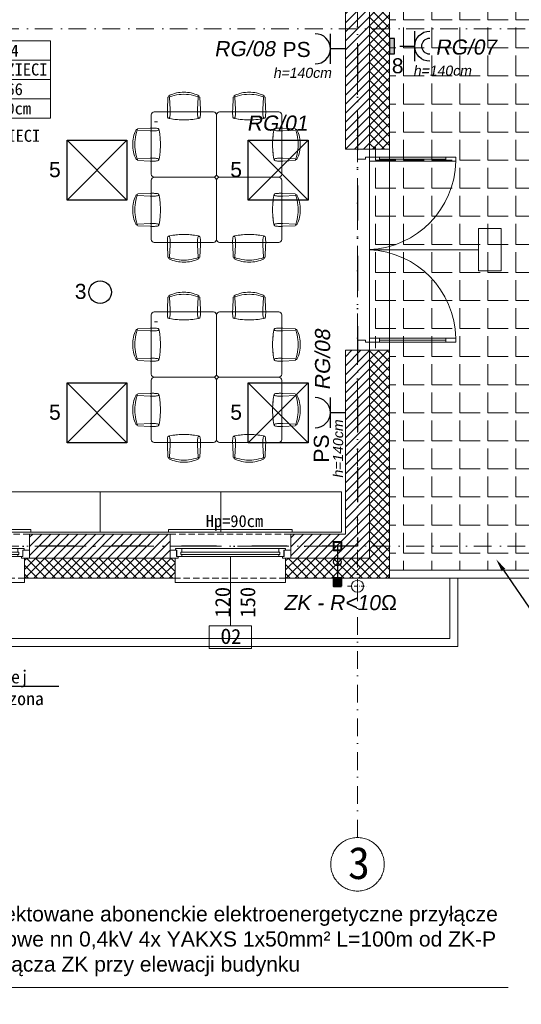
# Model space of a CAD drawing. Header units: millimetres. Extents: x 10621 to 19021, y -6486 to -3516.
# Tile 19 of 26: x 12905 to 13405, y -5419 to -4439. Entities that reach past the tile are written whole.
import ezdxf
from ezdxf import colors
from ezdxf.entities.mleader import LeaderData, LeaderLine
from ezdxf.enums import TextEntityAlignment as Align
from ezdxf.math import Vec2, Vec3

# ---------------------------------------------------------------- set-up
doc = ezdxf.new("R2010")
doc.units = ezdxf.units.MM
for name, pattern in [('3', [1, 0.5, -0.5]), ('DASHDOT', [1, 0.5, -0.25, 0, -0.25]), ('HIDDEN2', [4.7625, 3.175, -1.5875]), ('Kreski i kropki', [335.138881, 176.388884, -88.194442, 0, -70.555556])]:
    doc.linetypes.add(name, pattern=pattern)
for name, color, linetype, lineweight in [('___ROK_01', 1, 'Continuous', 30), ('___ROK_03', 7, 'Continuous', 20), ('___ROK_04', 94, 'Continuous', 30), ('___ROK_05', 1, 'Continuous', 30), ('___ROK_Oświetlenie awaryjne', 6, 'Continuous', 30), ('__IE_PZT_03', 7, 'Continuous', 25), ('_k_krawężnik', 8, 'Continuous', 15), ('_k_kreskowanie', 8, 'Continuous', 15), ('_k_ocieplenie', 8, 'Continuous', 15), ('_k_opis', 8, 'Continuous', 15), ('_k_osie', 8, 'Kreski i kropki', 15), ('_k_rynny', 8, 'Continuous', 15), ('_k_stolarka', 8, 'Continuous', 15), ('_k_tabela', 8, 'Continuous', 15), ('_k_wyposażenia', 8, 'Continuous', 15), ('_k_zarys', 8, 'HIDDEN2', 15), ('_k_śc_dz_nadziemie', 8, 'Continuous', 15), ('_k_ściany', 8, 'Continuous', 15)]:
    doc.layers.add(name, color=color, linetype=linetype, lineweight=lineweight)
doc.styles.add('GENERATED_STYLE_1', font='msgothic.ttc')
doc.styles.add('GENERATED_STYLE_2', font='msgothic.ttc')
doc.styles.get("Standard").update_dxf_attribs({"font": 'arial.ttf'})

# ---------------------------------------------------------------- blocks, each defined once
blk = doc.blocks.new('3987417c-e224-4861-8c51-863ca10e2d8a$0$A$C508D4857')
at = {"layer": '_k_wyposażenia'}
for p, q in [((-68, 62), (-68, 3)), ((-6, 65), (-65, 65)), ((-3, 3), (-3, 62)), ((-3, 62), (-3, 3)), ((59, 65), (0, 65)), ((62, 3), (62, 62)), ((58.83, 55.16), (55.83, 55.16)), ((-68, -3), (-68, -62)), ((-65, 0), (-6, 0)), ((-6, 0), (-65, 0)), ((-3, -62), (-3, -3)), ((-3, -3), (-3, -62)), ((0, 0), (59, 0)), ((59, 0), (0, 0)), ((62, -62), (62, -3)), ((-65, -65), (-6, -65)), ((0, -65), (59, -65))]:
    blk.add_line(p, q, dxfattribs=at)
for points in [[(-51.94, 66.07), (-51.91, 67.37), (-51.42, 79.56)], [(-51.42, 79.56), (-50.01, 80.04), (-47.42, 80.79), (-45.19, 81.37), (-42.75, 81.88), (-40.2, 82.24), (-38.28, 82.46), (-35.5, 82.61)], [(-50.56, 79.85), (-50.54, 80.18), (-50.4, 81.06), (-49.34, 81.65), (-48.15, 82.18), (-46.58, 82.81), (-44.82, 83.36), (-42.9, 83.84), (-41, 84.17), (-39.14, 84.41), (-37.3, 84.53), (-35.5, 84.56)], [(-49.18, 66.07), (-49.21, 67.37), (-49.7, 79.56)], [(-20.44, 79.85), (-20.46, 80.18), (-20.6, 81.06), (-21.66, 81.65), (-22.85, 82.18), (-24.42, 82.81), (-26.18, 83.36), (-28.1, 83.84), (-30.01, 84.17), (-31.87, 84.41), (-33.7, 84.53), (-35.5, 84.56)], [(-19.58, 79.56), (-20.99, 80.04), (-23.58, 80.79), (-25.81, 81.37), (-28.26, 81.88), (-30.8, 82.24), (-32.72, 82.46), (-35.5, 82.61)], [(-21.82, 66.07), (-21.79, 67.37), (-21.3, 79.56)], [(-19.06, 66.07), (-19.1, 67.37), (-19.58, 79.56)], [(13.06, 66.07), (13.09, 67.37), (13.58, 79.56)], [(13.58, 79.56), (14.99, 80.04), (17.58, 80.79), (19.81, 81.37), (22.25, 81.88), (24.8, 82.24), (26.72, 82.46), (29.5, 82.61)], [(14.44, 79.85), (14.46, 80.18), (14.6, 81.06), (15.66, 81.65), (16.85, 82.18), (18.42, 82.81), (20.18, 83.36), (22.1, 83.84), (24, 84.17), (25.86, 84.41), (27.7, 84.53), (29.5, 84.56)], [(15.82, 66.07), (15.79, 67.37), (15.3, 79.56)], [(44.56, 79.85), (44.54, 80.18), (44.4, 81.06), (43.34, 81.65), (42.15, 82.18), (40.58, 82.81), (38.82, 83.36), (36.9, 83.84), (34.99, 84.17), (33.13, 84.41), (31.3, 84.53), (29.5, 84.56)], [(45.42, 79.56), (44.01, 80.04), (41.42, 80.79), (39.19, 81.37), (36.74, 81.88), (34.2, 82.24), (32.28, 82.46), (29.5, 82.61)], [(43.18, 66.07), (43.21, 67.37), (43.7, 79.56)], [(45.94, 66.07), (45.9, 67.37), (45.42, 79.56)], [(-24.68, 57.79), (-24.92, 57.75), (-26.41, 57.56), (-27.66, 57.45), (-29.01, 57.33), (-30.71, 57.19), (-33.01, 57.07), (-35.5, 57.07), (-38.01, 57.07), (-40.29, 57.18), (-41.99, 57.33), (-43.33, 57.46), (-44.59, 57.56), (-46.08, 57.75), (-47.94, 58.05), (-49.93, 58.39), (-50.83, 58.65), (-51.19, 58.88), (-51.33, 59), (-51.46, 59.27), (-51.64, 59.92), (-51.81, 60.86), (-51.9, 61.88), (-51.93, 62.82), (-51.96, 63.54), (-51.96, 64.13), (-51.96, 64.72), (-51.96, 65.35), (-51.94, 66.07)], [(-50.56, 58.58), (-50.29, 58.65), (-49.93, 58.88), (-49.79, 59), (-49.66, 59.27), (-49.48, 59.92), (-49.31, 60.86), (-49.22, 61.88), (-49.19, 62.82), (-49.16, 63.54), (-49.16, 64.13), (-49.16, 64.72), (-49.16, 65.35), (-49.18, 66.07)], [(-47.94, 58.05), (-46.09, 57.75), (-44.59, 57.56), (-43.34, 57.45), (-41.99, 57.33), (-40.29, 57.19), (-38, 57.07), (-35.5, 57.07), (-33, 57.07), (-30.71, 57.18), (-29.01, 57.33), (-27.67, 57.46), (-26.41, 57.56), (-24.92, 57.75), (-23.07, 58.05), (-21.07, 58.39), (-20.18, 58.65), (-19.81, 58.88), (-19.67, 59), (-19.54, 59.27), (-19.36, 59.92), (-19.19, 60.86), (-19.1, 61.88), (-19.07, 62.82), (-19.05, 63.54), (-19.05, 64.13), (-19.05, 64.72), (-19.05, 65.35), (-19.06, 66.07)], [(-20.44, 58.58), (-20.71, 58.65), (-21.07, 58.88), (-21.21, 59), (-21.34, 59.27), (-21.52, 59.92), (-21.69, 60.86), (-21.78, 61.88), (-21.82, 62.82), (-21.84, 63.54), (-21.84, 64.13), (-21.84, 64.72), (-21.84, 65.35), (-21.82, 66.07)], [(40.32, 57.79), (40.08, 57.75), (38.59, 57.56), (37.34, 57.45), (35.99, 57.33), (34.29, 57.19), (31.99, 57.07), (29.5, 57.07), (26.99, 57.07), (24.71, 57.18), (23.01, 57.33), (21.67, 57.46), (20.41, 57.56), (18.92, 57.75), (17.06, 58.05), (15.07, 58.39), (14.17, 58.65), (13.81, 58.88), (13.67, 59), (13.54, 59.27), (13.36, 59.92), (13.19, 60.86), (13.1, 61.88), (13.07, 62.82), (13.04, 63.54), (13.04, 64.13), (13.04, 64.72), (13.04, 65.35), (13.06, 66.07)], [(14.44, 58.58), (14.71, 58.65), (15.07, 58.88), (15.21, 59), (15.34, 59.27), (15.52, 59.92), (15.69, 60.86), (15.78, 61.88), (15.81, 62.82), (15.84, 63.54), (15.84, 64.13), (15.84, 64.72), (15.84, 65.35), (15.82, 66.07)], [(17.06, 58.05), (18.91, 57.75), (20.41, 57.56), (21.66, 57.45), (23.01, 57.33), (24.71, 57.19), (27, 57.07), (29.5, 57.07), (32, 57.07), (34.29, 57.18), (35.99, 57.33), (37.33, 57.46), (38.59, 57.56), (40.08, 57.75), (41.93, 58.05), (43.93, 58.39), (44.82, 58.65), (45.19, 58.88), (45.33, 59), (45.46, 59.27), (45.64, 59.92), (45.81, 60.86), (45.9, 61.88), (45.93, 62.82), (45.95, 63.54), (45.95, 64.13), (45.95, 64.72), (45.95, 65.35), (45.94, 66.07)], [(44.56, 58.58), (44.29, 58.65), (43.93, 58.88), (43.79, 59), (43.66, 59.27), (43.48, 59.92), (43.31, 60.86), (43.22, 61.88), (43.18, 62.82), (43.16, 63.54), (43.16, 64.13), (43.16, 64.72), (43.16, 65.35), (43.18, 66.07)], [(-81.63, 47.56), (-81.96, 47.54), (-82.84, 47.4), (-83.43, 46.34), (-83.96, 45.15), (-84.59, 43.58), (-85.15, 41.82), (-85.62, 39.9), (-85.95, 38), (-86.19, 36.14), (-86.31, 34.3), (-86.34, 32.5)], [(-81.34, 48.42), (-81.82, 47.01), (-82.57, 44.42), (-83.15, 42.19), (-83.66, 39.75), (-84.02, 37.2), (-84.24, 35.28), (-84.4, 32.5)], [(-67.85, 48.94), (-69.15, 48.91), (-81.34, 48.42)], [(-67.85, 46.18), (-69.15, 46.21), (-81.34, 46.7)], [(-59.57, 21.68), (-59.53, 21.91), (-59.34, 23.41), (-59.23, 24.66), (-59.11, 26.01), (-58.97, 27.71), (-58.85, 30.01), (-58.85, 32.5), (-58.85, 35.01), (-58.97, 37.29), (-59.11, 38.99), (-59.24, 40.33), (-59.34, 41.59), (-59.53, 43.08), (-59.83, 44.94), (-60.17, 46.93), (-60.43, 47.83), (-60.66, 48.19), (-60.78, 48.33), (-61.05, 48.46), (-61.7, 48.64), (-62.64, 48.81), (-63.66, 48.9), (-64.61, 48.93), (-65.32, 48.96), (-65.91, 48.96), (-66.5, 48.96), (-67.13, 48.96), (-67.85, 48.94)], [(-60.36, 47.56), (-60.43, 47.29), (-60.66, 46.93), (-60.78, 46.79), (-61.05, 46.66), (-61.7, 46.48), (-62.64, 46.31), (-63.66, 46.22), (-64.61, 46.18), (-65.32, 46.16), (-65.91, 46.16), (-66.5, 46.16), (-67.13, 46.16), (-67.85, 46.18)], [(-59.83, 44.94), (-59.53, 43.09), (-59.34, 41.59), (-59.23, 40.34), (-59.11, 38.99), (-58.97, 37.29), (-58.85, 35), (-58.85, 32.5), (-58.85, 30), (-58.97, 27.71), (-59.11, 26.01), (-59.24, 24.67), (-59.34, 23.41), (-59.53, 21.92), (-59.83, 20.07), (-60.17, 18.07), (-60.43, 17.18), (-60.66, 16.81), (-60.78, 16.67), (-61.05, 16.54), (-61.7, 16.36), (-62.64, 16.19), (-63.66, 16.1), (-64.61, 16.07), (-65.32, 16.05), (-65.91, 16.05), (-66.5, 16.05), (-67.13, 16.05), (-67.85, 16.06)], [(53.57, 21.68), (53.53, 21.91), (53.34, 23.41), (53.23, 24.66), (53.11, 26.01), (52.97, 27.71), (52.85, 30.01), (52.85, 32.5), (52.85, 35.01), (52.97, 37.29), (53.11, 38.99), (53.24, 40.33), (53.34, 41.59), (53.53, 43.08), (53.83, 44.94), (54.17, 46.93), (54.43, 47.83), (54.66, 48.19), (54.78, 48.33), (55.05, 48.46), (55.7, 48.64), (56.64, 48.81), (57.66, 48.9), (58.61, 48.93), (59.32, 48.96), (59.91, 48.96), (60.5, 48.96), (61.13, 48.96), (61.85, 48.94)], [(53.83, 44.94), (53.53, 43.09), (53.34, 41.59), (53.23, 40.34), (53.11, 38.99), (52.97, 37.29), (52.85, 35), (52.85, 32.5), (52.85, 30), (52.97, 27.71), (53.11, 26.01), (53.24, 24.67), (53.34, 23.41), (53.53, 21.92), (53.83, 20.07), (54.17, 18.07), (54.43, 17.18), (54.66, 16.81), (54.78, 16.67), (55.05, 16.54), (55.7, 16.36), (56.64, 16.19), (57.66, 16.1), (58.61, 16.07), (59.32, 16.05), (59.91, 16.05), (60.5, 16.05), (61.13, 16.05), (61.85, 16.06)], [(54.36, 47.56), (54.43, 47.29), (54.66, 46.93), (54.78, 46.79), (55.05, 46.66), (55.7, 46.48), (56.64, 46.31), (57.66, 46.22), (58.61, 46.18), (59.32, 46.16), (59.91, 46.16), (60.5, 46.16), (61.13, 46.16), (61.85, 46.18)], [(61.85, 48.94), (63.15, 48.91), (75.34, 48.42)], [(61.85, 46.18), (63.15, 46.21), (75.34, 46.7)], [(75.34, 48.42), (75.82, 47.01), (76.57, 44.42), (77.15, 42.19), (77.66, 39.75), (78.02, 37.2), (78.24, 35.28), (78.4, 32.5)], [(75.63, 47.56), (75.96, 47.54), (76.84, 47.4), (77.43, 46.34), (77.96, 45.15), (78.59, 43.58), (79.15, 41.82), (79.62, 39.9), (79.95, 38), (80.19, 36.14), (80.31, 34.3), (80.34, 32.5)], [(-81.63, 17.44), (-81.96, 17.46), (-82.84, 17.6), (-83.43, 18.66), (-83.96, 19.85), (-84.59, 21.42), (-85.15, 23.18), (-85.62, 25.1), (-85.95, 27.01), (-86.19, 28.87), (-86.31, 30.7), (-86.34, 32.5)], [(-81.34, 16.58), (-81.82, 17.99), (-82.57, 20.58), (-83.15, 22.81), (-83.66, 25.25), (-84.02, 27.8), (-84.24, 29.72), (-84.4, 32.5)], [(75.34, 16.58), (75.82, 17.99), (76.57, 20.58), (77.15, 22.81), (77.66, 25.25), (78.02, 27.8), (78.24, 29.72), (78.4, 32.5)], [(75.63, 17.44), (75.96, 17.46), (76.84, 17.6), (77.43, 18.66), (77.96, 19.85), (78.59, 21.42), (79.15, 23.18), (79.62, 25.1), (79.95, 27.01), (80.19, 28.87), (80.31, 30.7), (80.34, 32.5)], [(-67.85, 18.82), (-69.15, 18.79), (-81.34, 18.3)], [(-67.85, 16.06), (-69.15, 16.1), (-81.34, 16.58)], [(-60.36, 17.44), (-60.43, 17.71), (-60.66, 18.07), (-60.78, 18.21), (-61.05, 18.34), (-61.7, 18.52), (-62.64, 18.69), (-63.66, 18.78), (-64.61, 18.82), (-65.32, 18.84), (-65.91, 18.84), (-66.5, 18.84), (-67.13, 18.84), (-67.85, 18.82)], [(54.36, 17.44), (54.43, 17.71), (54.66, 18.07), (54.78, 18.21), (55.05, 18.34), (55.7, 18.52), (56.64, 18.69), (57.66, 18.78), (58.61, 18.82), (59.32, 18.84), (59.91, 18.84), (60.5, 18.84), (61.13, 18.84), (61.85, 18.82)], [(61.85, 18.82), (63.15, 18.79), (75.34, 18.3)], [(61.85, 16.06), (63.15, 16.1), (75.34, 16.58)], [(-81.63, -17.44), (-81.96, -17.46), (-82.84, -17.6), (-83.43, -18.66), (-83.96, -19.85), (-84.59, -21.42), (-85.15, -23.18), (-85.62, -25.1), (-85.95, -27), (-86.19, -28.86), (-86.31, -30.7), (-86.34, -32.5)], [(-81.34, -16.58), (-81.82, -17.99), (-82.57, -20.58), (-83.15, -22.81), (-83.66, -25.25), (-84.02, -27.8), (-84.24, -29.72), (-84.4, -32.5)], [(-67.85, -16.06), (-69.15, -16.09), (-81.34, -16.58)], [(-67.85, -18.82), (-69.15, -18.79), (-81.34, -18.3)], [(-59.57, -43.32), (-59.53, -43.09), (-59.34, -41.59), (-59.23, -40.34), (-59.11, -38.99), (-58.97, -37.29), (-58.85, -34.99), (-58.85, -32.5), (-58.85, -29.99), (-58.97, -27.71), (-59.11, -26.01), (-59.24, -24.67), (-59.34, -23.41), (-59.53, -21.92), (-59.83, -20.06), (-60.17, -18.07), (-60.43, -17.17), (-60.66, -16.81), (-60.78, -16.67), (-61.05, -16.54), (-61.7, -16.36), (-62.64, -16.19), (-63.66, -16.1), (-64.61, -16.07), (-65.32, -16.04), (-65.91, -16.04), (-66.5, -16.04), (-67.13, -16.04), (-67.85, -16.06)], [(-60.36, -17.44), (-60.43, -17.71), (-60.66, -18.07), (-60.78, -18.21), (-61.05, -18.34), (-61.7, -18.52), (-62.64, -18.69), (-63.66, -18.78), (-64.61, -18.82), (-65.32, -18.84), (-65.91, -18.84), (-66.5, -18.84), (-67.13, -18.84), (-67.85, -18.82)], [(53.57, -43.32), (53.53, -43.09), (53.34, -41.59), (53.23, -40.34), (53.11, -38.99), (52.97, -37.29), (52.85, -34.99), (52.85, -32.5), (52.85, -29.99), (52.97, -27.71), (53.11, -26.01), (53.24, -24.67), (53.34, -23.41), (53.53, -21.92), (53.83, -20.06), (54.17, -18.07), (54.43, -17.17), (54.66, -16.81), (54.78, -16.67), (55.05, -16.54), (55.7, -16.36), (56.64, -16.19), (57.66, -16.1), (58.61, -16.07), (59.32, -16.04), (59.91, -16.04), (60.5, -16.04), (61.13, -16.04), (61.85, -16.06)], [(54.36, -17.44), (54.43, -17.71), (54.66, -18.07), (54.78, -18.21), (55.05, -18.34), (55.7, -18.52), (56.64, -18.69), (57.66, -18.78), (58.61, -18.82), (59.32, -18.84), (59.91, -18.84), (60.5, -18.84), (61.13, -18.84), (61.85, -18.82)], [(61.85, -16.06), (63.15, -16.09), (75.34, -16.58)], [(61.85, -18.82), (63.15, -18.79), (75.34, -18.3)], [(75.34, -16.58), (75.82, -17.99), (76.57, -20.58), (77.15, -22.81), (77.66, -25.25), (78.02, -27.8), (78.24, -29.72), (78.4, -32.5)], [(75.63, -17.44), (75.96, -17.46), (76.84, -17.6), (77.43, -18.66), (77.96, -19.85), (78.59, -21.42), (79.15, -23.18), (79.62, -25.1), (79.95, -27), (80.19, -28.86), (80.31, -30.7), (80.34, -32.5)], [(-59.83, -20.06), (-59.53, -21.91), (-59.34, -23.41), (-59.23, -24.66), (-59.11, -26.01), (-58.97, -27.71), (-58.85, -30), (-58.85, -32.5), (-58.85, -35), (-58.97, -37.29), (-59.11, -38.99), (-59.24, -40.33), (-59.34, -41.59), (-59.53, -43.08), (-59.83, -44.93), (-60.17, -46.93), (-60.43, -47.82), (-60.66, -48.19), (-60.78, -48.33), (-61.05, -48.46), (-61.7, -48.64), (-62.64, -48.81), (-63.66, -48.9), (-64.61, -48.93), (-65.32, -48.95), (-65.91, -48.95), (-66.5, -48.95), (-67.13, -48.95), (-67.85, -48.94)], [(53.83, -20.06), (53.53, -21.91), (53.34, -23.41), (53.23, -24.66), (53.11, -26.01), (52.97, -27.71), (52.85, -30), (52.85, -32.5), (52.85, -35), (52.97, -37.29), (53.11, -38.99), (53.24, -40.33), (53.34, -41.59), (53.53, -43.08), (53.83, -44.93), (54.17, -46.93), (54.43, -47.82), (54.66, -48.19), (54.78, -48.33), (55.05, -48.46), (55.7, -48.64), (56.64, -48.81), (57.66, -48.9), (58.61, -48.93), (59.32, -48.95), (59.91, -48.95), (60.5, -48.95), (61.13, -48.95), (61.85, -48.94)], [(-81.63, -47.56), (-81.96, -47.54), (-82.84, -47.4), (-83.43, -46.34), (-83.96, -45.15), (-84.59, -43.58), (-85.15, -41.82), (-85.62, -39.9), (-85.95, -37.99), (-86.19, -36.13), (-86.31, -34.3), (-86.34, -32.5)], [(-81.34, -48.42), (-81.82, -47.01), (-82.57, -44.42), (-83.15, -42.19), (-83.66, -39.75), (-84.02, -37.2), (-84.24, -35.28), (-84.4, -32.5)], [(75.34, -48.42), (75.82, -47.01), (76.57, -44.42), (77.15, -42.19), (77.66, -39.75), (78.02, -37.2), (78.24, -35.28), (78.4, -32.5)], [(75.63, -47.56), (75.96, -47.54), (76.84, -47.4), (77.43, -46.34), (77.96, -45.15), (78.59, -43.58), (79.15, -41.82), (79.62, -39.9), (79.95, -37.99), (80.19, -36.13), (80.31, -34.3), (80.34, -32.5)], [(-67.85, -46.18), (-69.15, -46.21), (-81.34, -46.7)], [(-67.85, -48.94), (-69.15, -48.9), (-81.34, -48.42)], [(-60.36, -47.56), (-60.43, -47.29), (-60.66, -46.93), (-60.78, -46.79), (-61.05, -46.66), (-61.7, -46.48), (-62.64, -46.31), (-63.66, -46.22), (-64.61, -46.18), (-65.32, -46.16), (-65.91, -46.16), (-66.5, -46.16), (-67.13, -46.16), (-67.85, -46.18)], [(54.36, -47.56), (54.43, -47.29), (54.66, -46.93), (54.78, -46.79), (55.05, -46.66), (55.7, -46.48), (56.64, -46.31), (57.66, -46.22), (58.61, -46.18), (59.32, -46.16), (59.91, -46.16), (60.5, -46.16), (61.13, -46.16), (61.85, -46.18)], [(61.85, -46.18), (63.15, -46.21), (75.34, -46.7)], [(61.85, -48.94), (63.15, -48.9), (75.34, -48.42)], [(-24.68, -57.79), (-24.92, -57.75), (-26.41, -57.56), (-27.66, -57.45), (-29.01, -57.33), (-30.71, -57.19), (-33.01, -57.07), (-35.5, -57.07), (-38.01, -57.07), (-40.29, -57.19), (-41.99, -57.33), (-43.33, -57.46), (-44.59, -57.56), (-46.08, -57.75), (-47.94, -58.05), (-49.93, -58.39), (-50.83, -58.65), (-51.19, -58.88), (-51.33, -59), (-51.46, -59.27), (-51.64, -59.92), (-51.81, -60.86), (-51.9, -61.88), (-51.93, -62.83), (-51.96, -63.54), (-51.96, -64.13), (-51.96, -64.72), (-51.96, -65.35), (-51.94, -66.07)], [(-50.56, -58.58), (-50.29, -58.65), (-49.93, -58.88), (-49.79, -59), (-49.66, -59.27), (-49.48, -59.92), (-49.31, -60.86), (-49.22, -61.88), (-49.19, -62.83), (-49.16, -63.54), (-49.16, -64.13), (-49.16, -64.72), (-49.16, -65.35), (-49.18, -66.07)], [(-47.94, -58.05), (-46.09, -57.75), (-44.59, -57.56), (-43.34, -57.45), (-41.99, -57.33), (-40.29, -57.19), (-38, -57.07), (-35.5, -57.07), (-33, -57.07), (-30.71, -57.19), (-29.01, -57.33), (-27.67, -57.46), (-26.41, -57.56), (-24.92, -57.75), (-23.07, -58.05), (-21.07, -58.39), (-20.18, -58.65), (-19.81, -58.88), (-19.67, -59), (-19.54, -59.27), (-19.36, -59.92), (-19.19, -60.86), (-19.1, -61.88), (-19.07, -62.83), (-19.05, -63.54), (-19.05, -64.13), (-19.05, -64.72), (-19.05, -65.35), (-19.06, -66.07)], [(-20.44, -58.58), (-20.71, -58.65), (-21.07, -58.88), (-21.21, -59), (-21.34, -59.27), (-21.52, -59.92), (-21.69, -60.86), (-21.78, -61.88), (-21.82, -62.83), (-21.84, -63.54), (-21.84, -64.13), (-21.84, -64.72), (-21.84, -65.35), (-21.82, -66.07)], [(40.32, -57.79), (40.08, -57.75), (38.59, -57.56), (37.34, -57.45), (35.99, -57.33), (34.29, -57.19), (31.99, -57.07), (29.5, -57.07), (26.99, -57.07), (24.71, -57.19), (23.01, -57.33), (21.67, -57.46), (20.41, -57.56), (18.92, -57.75), (17.06, -58.05), (15.07, -58.39), (14.17, -58.65), (13.81, -58.88), (13.67, -59), (13.54, -59.27), (13.36, -59.92), (13.19, -60.86), (13.1, -61.88), (13.07, -62.83), (13.04, -63.54), (13.04, -64.13), (13.04, -64.72), (13.04, -65.35), (13.06, -66.07)], [(14.44, -58.58), (14.71, -58.65), (15.07, -58.88), (15.21, -59), (15.34, -59.27), (15.52, -59.92), (15.69, -60.86), (15.78, -61.88), (15.81, -62.83), (15.84, -63.54), (15.84, -64.13), (15.84, -64.72), (15.84, -65.35), (15.82, -66.07)], [(17.06, -58.05), (18.91, -57.75), (20.41, -57.56), (21.66, -57.45), (23.01, -57.33), (24.71, -57.19), (27, -57.07), (29.5, -57.07), (32, -57.07), (34.29, -57.19), (35.99, -57.33), (37.33, -57.46), (38.59, -57.56), (40.08, -57.75), (41.93, -58.05), (43.93, -58.39), (44.82, -58.65), (45.19, -58.88), (45.33, -59), (45.46, -59.27), (45.64, -59.92), (45.81, -60.86), (45.9, -61.88), (45.93, -62.83), (45.95, -63.54), (45.95, -64.13), (45.95, -64.72), (45.95, -65.35), (45.94, -66.07)], [(44.56, -58.58), (44.29, -58.65), (43.93, -58.88), (43.79, -59), (43.66, -59.27), (43.48, -59.92), (43.31, -60.86), (43.22, -61.88), (43.18, -62.83), (43.16, -63.54), (43.16, -64.13), (43.16, -64.72), (43.16, -65.35), (43.18, -66.07)], [(-51.94, -66.07), (-51.91, -67.37), (-51.42, -79.56)], [(-49.18, -66.07), (-49.21, -67.37), (-49.7, -79.56)], [(-21.82, -66.07), (-21.79, -67.37), (-21.3, -79.56)], [(-19.06, -66.07), (-19.1, -67.37), (-19.58, -79.56)], [(13.06, -66.07), (13.09, -67.37), (13.58, -79.56)], [(15.82, -66.07), (15.79, -67.37), (15.3, -79.56)], [(43.18, -66.07), (43.21, -67.37), (43.7, -79.56)], [(45.94, -66.07), (45.9, -67.37), (45.42, -79.56)], [(-51.42, -79.56), (-50.01, -80.04), (-47.42, -80.79), (-45.19, -81.37), (-42.75, -81.88), (-40.2, -82.24), (-38.28, -82.46), (-35.5, -82.62)], [(-50.56, -79.85), (-50.54, -80.18), (-50.4, -81.06), (-49.34, -81.65), (-48.15, -82.18), (-46.58, -82.81), (-44.82, -83.37), (-42.9, -83.84), (-41, -84.17), (-39.14, -84.41), (-37.3, -84.53), (-35.5, -84.56)], [(-19.58, -79.56), (-20.99, -80.04), (-23.58, -80.79), (-25.81, -81.37), (-28.26, -81.88), (-30.8, -82.24), (-32.72, -82.46), (-35.5, -82.62)], [(-20.44, -79.85), (-20.46, -80.18), (-20.6, -81.06), (-21.66, -81.65), (-22.85, -82.18), (-24.42, -82.81), (-26.18, -83.37), (-28.1, -83.84), (-30.01, -84.17), (-31.87, -84.41), (-33.7, -84.53), (-35.5, -84.56)], [(13.58, -79.56), (14.99, -80.04), (17.58, -80.79), (19.81, -81.37), (22.25, -81.88), (24.8, -82.24), (26.72, -82.46), (29.5, -82.62)], [(14.44, -79.85), (14.46, -80.18), (14.6, -81.06), (15.66, -81.65), (16.85, -82.18), (18.42, -82.81), (20.18, -83.37), (22.1, -83.84), (24, -84.17), (25.86, -84.41), (27.7, -84.53), (29.5, -84.56)], [(45.42, -79.56), (44.01, -80.04), (41.42, -80.79), (39.19, -81.37), (36.74, -81.88), (34.2, -82.24), (32.28, -82.46), (29.5, -82.62)], [(44.56, -79.85), (44.54, -80.18), (44.4, -81.06), (43.34, -81.65), (42.15, -82.18), (40.58, -82.81), (38.82, -83.37), (36.9, -83.84), (34.99, -84.17), (33.13, -84.41), (31.3, -84.53), (29.5, -84.56)]]:
    blk.add_lwpolyline(points, dxfattribs=at)
for centre, start, end in [((-65, 62), 90, 180), ((-6, 62), 0, 90), ((0, 62), 90, 180), ((59, 62), 0, 90), ((-65, 3), 180, 270), ((-6, 3), 270, 0), ((0, 3), 180, 270), ((59, 3), 270, 0), ((-65, -3), 90, 180), ((-6, -3), 0, 90), ((0, -3), 90, 180), ((59, -3), 0, 90), ((-65, -62), 180, 270), ((-6, -62), 270, 0), ((0, -62), 180, 270), ((59, -62), 270, 0)]:
    blk.add_arc(centre, 3, start, end, dxfattribs=at)
blk = doc.blocks.new('metryczka_80')
at = {"layer": '_k_opis', "ltscale": 0.1}
for points in [[(-80, 0), (0, 0), (0, -64), (-80, -64)], [(-80, -16), (0, -16), (0, -48), (-80, -48)]]:
    blk.add_lwpolyline(points, close=True, dxfattribs=at)
blk.add_lwpolyline([(-80, -32), (0, -32)], dxfattribs=at)
for tag, style, flags, p in [('ATR_NR_POM', 'GENERATED_STYLE_1', 4, (-40, -13)), ('ATR_POM', 'GENERATED_STYLE_2', 4, (-40, -28.71)), ('ATR_POW', 'GENERATED_STYLE_1', 12, (-40, -45)), ('ATR_WYS', 'GENERATED_STYLE_1', 4, (-40, -61))]:
    blk.add_attdef(tag, text='', height=10, dxfattribs=dict(at, style=style, flags=flags)).set_placement(p, align=Align.CENTER)
blk = doc.blocks.new('O_120_rzut')
at = {"layer": '_k_opis'}
blk.add_lwpolyline([(-60, -22.5), (-60, -91.5), (-39, -91.5), (-39, -114), (-81, -114), (-81, -91.5), (-60, -91.5)], dxfattribs=at)
at = {"layer": '_k_stolarka'}
for points in [[(-121.5, 1.5), (-121.5, 4.5), (1.5, 4.5), (1.5, 1.5)], [(-120, -16), (-120, -24), (-112, -24), (-112, -22.5), (-113.5, -22.5), (-113.5, -16), (-120, -16)], [(-114.75, -16), (-114.75, -14.5), (-108.25, -14.5), (-108.25, -18), (-109.25, -18), (-109.25, -20.5), (-108.25, -20.5), (-108.25, -22.5), (-113.25, -22.5), (-113.25, -16), (-114.75, -16)], [(-5.25, -16), (-5.25, -14.5), (-11.75, -14.5), (-11.75, -18), (-10.75, -18), (-10.75, -20.5), (-11.75, -20.5), (-11.75, -22.5), (-6.75, -22.5), (-6.75, -16), (-5.25, -16)], [(0, -16), (0, -24), (-8, -24), (-8, -22.5), (-6.5, -22.5), (-6.5, -16), (0, -16)], [(-115, -44), (-115, -48.35), (-5, -48.35), (-5, -42)]]:
    blk.add_lwpolyline(points, dxfattribs=at)
for points in [[(-11.75, -18), (-108.25, -18), (-108.25, -14.5), (-11.75, -14.5)], [(-108.25, -22.5), (-11.75, -22.5), (-11.75, -20.5), (-108.25, -20.5)]]:
    blk.add_lwpolyline(points, close=True, dxfattribs=at)
at = {"layer": '_k_zarys', "ltscale": 2}
for points in [[(-120, 0), (0, 0)], [(-115, -44), (-5, -44)]]:
    blk.add_lwpolyline(points, dxfattribs=at)
at = {"layer": '_k_ściany'}
for points in [[(-120, 0), (-120, -24), (-115, -24), (-115, -44)], [(0, 0), (0, -24), (-5, -24), (-5, -44)]]:
    blk.add_lwpolyline(points, dxfattribs=at)
blk = doc.blocks.new('O_200_rzut')
at = {"layer": '_k_stolarka', "ltscale": 2}
for points in [[(292.68, 115.94), (292.68, 127.94), (302.68, 127.94), (302.68, 119.94), (300.68, 119.94), (300.68, 115.94), (292.68, 115.94)], [(492.68, 115.94), (492.68, 127.94), (482.68, 127.94), (482.68, 119.94), (484.68, 119.94), (484.68, 115.94), (492.68, 115.94)], [(392.68, 115.94), (392.68, 7.44), (413.68, 7.44), (413.68, -15.06), (371.68, -15.06), (371.68, 7.44), (392.68, 7.44)], [(302.68, 39.98), (302.68, 105.94)], [(482.68, 39.98), (482.68, 105.94)]]:
    blk.add_lwpolyline(points, dxfattribs=at)
for points in [[(300.68, 115.94), (304.68, 115.94), (304.68, 29.97), (300.68, 29.97)], [(300.68, 105.94), (304.68, 105.94), (304.68, 115.94), (300.68, 115.94)], [(484.68, 115.94), (480.68, 115.94), (480.68, 29.97), (484.68, 29.97)], [(484.68, 105.94), (480.68, 105.94), (480.68, 115.94), (484.68, 115.94)], [(300.68, 29.97), (304.68, 29.97), (304.68, 39.98), (300.68, 39.98)], [(484.68, 29.97), (480.68, 29.97), (480.68, 39.98), (484.68, 39.98)]]:
    blk.add_lwpolyline(points, close=True, dxfattribs=at)
for centre, start, end in [((302.68, 119.94), 271.27334, 357.45268), ((482.68, 119.94), 182.54732, 268.72666)]:
    blk.add_arc(centre, 90, start, end, dxfattribs=at)
blk = doc.blocks.new('RS120')
at = {"layer": '_k_osie', "ltscale": 0.02}
for points in [[(0, -10), (0, 10)], [(10, 0), (-10, 0)]]:
    blk.add_lwpolyline(points, dxfattribs=at)
at = {"layer": '_k_rynny', "ltscale": 5}
blk.add_circle((0, 0), 6, dxfattribs=at)
blk = doc.blocks.new('MF_Gniazdo IP44')
at = {"layer": '___ROK_05'}
blk.add_line((3685.42, 1605), (3685.42, 1620), dxfattribs=at)
blk.add_lwpolyline([(3670.42, 1620), (3700.42, 1620)], dxfattribs=at)
for radius in [15, 8]:
    blk.add_arc((3685.42, 1635), radius, 180, 0, dxfattribs=at)
blk = doc.blocks.new('MF_Gniazdo x1')
at = {"layer": '___ROK_05'}
blk.add_line((3643, 1605), (3643, 1620), dxfattribs=at)
blk.add_lwpolyline([(3628, 1620), (3658, 1620)], dxfattribs=at)
blk.add_arc((3643, 1635), 15, 180, 0, dxfattribs=at)
blk = doc.blocks.new('Oprawa Roma')
at = {"layer": '___ROK_01', "linetype": 'ByBlock'}
blk.add_lwpolyline([(389.83, 2380.96), (449.43, 2380.96), (449.43, 2321.36), (389.83, 2321.36)], close=True, dxfattribs=at)
for points in [[(389.83, 2380.96), (449.43, 2321.36)], [(389.83, 2321.36), (449.43, 2380.96)]]:
    blk.add_lwpolyline(points, dxfattribs=at)

msp = doc.modelspace()

# ---------------------------------------------------------------- hatches: boundary and pattern name
at = {"layer": '___ROK_01'}
msp.add_hatch(color=256, dxfattribs=at).paths.add_polyline_path([(13273.67, -4473.14), (13278.67, -4473.14), (13278.67, -4458.14), (13273.67, -4458.14)])
at = {"layer": '___ROK_04'}
msp.add_hatch(color=256, dxfattribs=at).paths.add_polyline_path([(13225.67, -5003.27), (13225.67, -4995.27), (13217.67, -4995.27), (13217.67, -5003.27)])
at = {"layer": '_k_kreskowanie', "ltscale": 2, "transparency": 33554687}
h = msp.add_hatch(dxfattribs=at)
h.set_pattern_fill('ANSI37', color=256, scale=2)
h.set_pattern_definition([(45, (8408.7215, -804.042), (-4.490128, 4.490128), []), (135, (8408.7215, -804.042), (-4.490128, -4.490128), [])])
h.paths.add_polyline_path([(11980.67, -4995.27), (11980.67, -4975.27), (11408.67, -4975.27), (11408.67, -4840.27), (11388.67, -4840.27), (11388.67, -4995.27)], flags=17)
h.paths.add_polyline_path([(12230.67, -4895.27), (12230.67, -4875.27), (12187.67, -4875.27), (12187.67, -4975.27), (12090.67, -4975.27), (12090.67, -4995.27), (12207.67, -4995.27), (12207.67, -4895.27)], flags=17)
h.paths.add_polyline_path([(13253.67, -4168.27), (13273.67, -4168.27), (13273.67, -3941.27), (12617.67, -3941.27), (12617.67, -3961.27), (13253.67, -3961.27)])
h.paths.add_polyline_path([(13253.67, -4568.27), (13273.67, -4568.27), (13273.67, -4368.27), (13253.67, -4368.27)])
h.paths.add_polyline_path([(13170.17, -4975.27), (13170.17, -4995.27), (13273.67, -4995.27), (13273.67, -4768.27), (13253.67, -4768.27), (13253.67, -4975.27)])
h.paths.add_polyline_path([(12910.17, -4975.27), (12910.17, -4995.27), (13060.17, -4995.27), (13060.17, -4975.27)])
h.paths.add_polyline_path([(12540.17, -4995.27), (12540.17, -4975.27), (12443.67, -4975.27), (12443.67, -4895.27), (12443.67, -4875.27), (12400.67, -4875.27), (12400.67, -4895.27), (12423.67, -4895.27), (12423.67, -4995.27)])
h.paths.add_polyline_path([(12650.17, -4975.27), (12650.17, -4995.27), (12800.17, -4995.27), (12800.17, -4975.27)])
h.paths.add_polyline_path([(11408.67, -4607.27), (11388.67, -4607.27), (11388.67, -4690.27), (11408.67, -4690.27)])
h.paths.add_polyline_path([(11408.67, -4374.67), (11388.67, -4374.67), (11388.67, -4457.27), (11408.67, -4457.27)])
h.paths.add_polyline_path([(11408.67, -4142.07), (11388.67, -4142.07), (11388.67, -4224.67), (11408.67, -4224.67)])
h.paths.add_polyline_path([(11677.23, -3961.27), (11677.23, -3941.27), (11388.67, -3941.27), (11388.67, -4038.07), (11408.67, -4038.07), (11408.67, -3961.27)])
h.paths.add_polyline_path([(12087.69, -3941.27), (12087.69, -3961.27), (12507.67, -3961.27), (12507.67, -3941.27)])
h.paths.add_polyline_path([(11977.69, -3961.27), (11977.69, -3941.27), (11787.23, -3941.27), (11787.23, -3961.27)])
h = msp.add_hatch(dxfattribs=at)
h.set_pattern_fill('ANSI31', color=256, scale=2)
h.set_pattern_definition([(45, (8408.7215, -804.042), (-4.490128, 4.490128), [])])
h.paths.add_polyline_path([(12230.67, -4875.27), (12230.67, -4851.27), (12163.67, -4851.27), (12163.67, -4951.27), (12095.67, -4951.27), (12095.67, -4975.27), (12187.67, -4975.27), (12187.67, -4875.27)])
h.paths.add_polyline_path([(13229.67, -4168.27), (13253.67, -4168.27), (13253.67, -3961.27), (12622.67, -3961.27), (12622.67, -3985.27), (12722.67, -3985.27), (12722.67, -4211.27), (12740.67, -4211.27), (12740.67, -3985.27), (13229.67, -3985.27)])
h.paths.add_polyline_path([(13229.67, -4568.27), (13253.67, -4568.27), (13253.67, -4368.27), (13229.67, -4368.27)])
h.paths.add_polyline_path([(13175.17, -4951.27), (13175.17, -4975.27), (13253.67, -4975.27), (13253.67, -4768.27), (13229.67, -4768.27), (13229.67, -4951.27)])
h.paths.add_polyline_path([(12915.17, -4951.27), (12915.17, -4975.27), (13055.17, -4975.27), (13055.17, -4951.27)])
h.paths.add_polyline_path([(12655.17, -4951.27), (12655.17, -4975.27), (12795.17, -4975.27), (12795.17, -4951.27), (12740.67, -4951.27), (12740.67, -4607.27), (12722.67, -4607.27), (12722.67, -4951.27)])
h.paths.add_polyline_path([(12535.17, -4975.27), (12535.17, -4951.27), (12467.67, -4951.27), (12467.67, -4875.27), (12467.67, -4851.27), (12400.67, -4851.27), (12400.67, -4875.27), (12443.67, -4875.27), (12443.67, -4975.27)])
h.paths.add_polyline_path([(11408.67, -4685.27), (11432.67, -4685.27), (11432.67, -4607.27), (11408.67, -4607.27)])
h.paths.add_polyline_path([(11432.67, -4845.27), (11408.67, -4845.27), (11408.67, -4975.27), (11975.67, -4975.27), (11975.67, -4951.27), (11432.67, -4951.27)])
h.paths.add_polyline_path([(11432.67, -4142.07), (11408.67, -4142.07), (11408.67, -4219.67), (11432.67, -4219.67)])
h.paths.add_polyline_path([(11672.23, -3985.27), (11672.23, -3961.27), (11408.67, -3961.27), (11408.67, -4038.07), (11432.67, -4038.07), (11432.67, -3985.27)])
h.paths.add_polyline_path([(11972.69, -3985.27), (11972.69, -3961.27), (11792.23, -3961.27), (11792.23, -3985.27)])
h.paths.add_polyline_path([(12092.69, -3961.27), (12092.69, -3985.27), (12502.67, -3985.27), (12502.67, -3961.27)])
h.paths.add_polyline_path([(11500.67, -4457.27), (11500.67, -4439.27), (11432.67, -4439.27), (11432.67, -4379.67), (11408.67, -4379.67), (11408.67, -4457.27)])
h.paths.add_polyline_path([(11604.67, -4439.27), (11604.67, -4457.27), (11689.08, -4457.27), (11689.08, -4439.27)])
h.paths.add_polyline_path([(11906.69, -4457.27), (11906.69, -4439.27), (11793.08, -4439.27), (11793.08, -4457.27)])
h.paths.add_polyline_path([(12140.69, -4457.27), (12140.69, -4439.27), (12010.69, -4439.27), (12010.69, -4457.27)])
h.paths.add_polyline_path([(12505.67, -4439.27), (12505.67, -4457.27), (12740.67, -4457.27), (12740.67, -4315.27), (12722.67, -4315.27), (12722.67, -4439.27)])
h.paths.add_polyline_path([(12413.67, -4457.27), (12413.67, -4439.27), (12244.69, -4439.27), (12244.69, -4457.27)])
at = {"layer": '_k_kreskowanie'}
h = msp.add_hatch(dxfattribs=at)
h.set_pattern_fill('ANGLE', color=256, scale=4)
h.set_pattern_definition([(0, (7308.435, 86.832), (0, 27.94), [20.32, -7.62]), (90, (7308.435, 86.832), (-27.94, 2e-15), [20.32, -7.62])])
h.paths.add_polyline_path([(13593.67, -4107.27), (13273.67, -4107.27), (13273.67, -4166.27), (13253.67, -4166.27), (13253.67, -4366.27), (13273.67, -4366.27), (13273.67, -4566.27), (13253.67, -4566.27), (13253.67, -4766.27), (13273.67, -4766.27), (13273.67, -4987.27), (13593.67, -4987.27)])

# ---------------------------------------------------------------- linework, layer by layer
at = {"layer": '___ROK_01'}
msp.add_lwpolyline([(13273.67, -4473.14), (13278.67, -4473.14), (13278.67, -4458.14), (13273.67, -4458.14), (13273.67, -4473.14)], dxfattribs=at)
at = {"layer": '___ROK_04'}
msp.add_line((13221.67, -4963.27), (13221.67, -4995.27), dxfattribs=at)
at = {"layer": '___ROK_04', "linetype": 'DASHDOT', "ltscale": 70}
msp.add_lwpolyline([(11420.67, -3973.27), (13241.67, -3973.27), (13241.67, -4963.27), (12455.67, -4963.27), (12455.67, -4863.27), (12175.67, -4863.27), (12175.67, -4963.27), (11420.67, -4963.27)], close=True, dxfattribs=at)
at = {"layer": '___ROK_04', "lineweight": 40}
for points in [[(13225.67, -4967.27), (13225.67, -4959.27), (13217.67, -4959.27), (13217.67, -4967.27), (13225.67, -4967.27)], [(13225.67, -5003.27), (13225.67, -4995.27), (13217.67, -4995.27), (13217.67, -5003.27), (13225.67, -5003.27)]]:
    msp.add_lwpolyline(points, dxfattribs=at)
at = {"layer": '___ROK_04'}
msp.add_circle((13221.67, -4979.07), 3.8, dxfattribs=at)
at = {"layer": '___ROK_Oświetlenie awaryjne', "linetype": 'ByBlock'}
msp.add_circle((12985.52, -4710.44), 11.2, dxfattribs=at)
at = {"layer": '_k_krawężnik'}
msp.add_lwpolyline([(13273.67, -4995.27), (13601.67, -4995.27), (13601.67, -4099.27), (13273.67, -4099.27)], close=True, dxfattribs=at)
for points in [[(13273.67, -4566.27), (13273.67, -4987.27), (13593.67, -4987.27), (13593.67, -4107.27), (13273.67, -4107.27), (13273.67, -4566.27)], [(12431.67, -5055.27), (13333.67, -5055.27), (13333.67, -4995.27)], [(12431.67, -5063.27), (13341.67, -5063.27), (13341.67, -4995.27)]]:
    msp.add_lwpolyline(points, dxfattribs=at)
at = {"layer": '_k_ocieplenie'}
for points in [[(13273.67, -4568.27), (13273.67, -4368.27)], [(13253.67, -4568.27), (13273.67, -4568.27)], [(13170.17, -4995.27), (13273.67, -4995.27), (13273.67, -4768.27)], [(13253.67, -4768.27), (13273.67, -4768.27)], [(12910.17, -4995.27), (13060.17, -4995.27)], [(13055.17, -4995.27), (13060.17, -4995.27)]]:
    msp.add_lwpolyline(points, dxfattribs=at)
at = {"layer": '_k_osie', "ltscale": 0.1}
for points in [[(13241.67, -5253.45), (13241.67, -3730.8)], [(10903.67, -4448.27), (13823.67, -4448.27)], [(10903.67, -4963.27), (13823.67, -4963.27)]]:
    msp.add_lwpolyline(points, dxfattribs=at)
at = {"layer": '_k_osie'}
msp.add_circle((13241.67, -5280.09), 26.64, dxfattribs=at)
at = {"layer": '_k_stolarka'}
msp.add_lwpolyline([(13253.67, -4768.27), (13253.67, -4568.27)], dxfattribs=at)
at = {"layer": '_k_wyposażenia'}
for points in [[(12865.67, -4909.27), (12985.67, -4909.27), (12985.67, -4949.27), (12865.67, -4949.27)], [(12985.67, -4909.27), (13105.67, -4909.27), (13105.67, -4949.27), (12985.67, -4949.27)], [(13105.67, -4909.27), (13225.67, -4909.27), (13225.67, -4949.27), (13105.67, -4949.27)]]:
    msp.add_lwpolyline(points, close=True, dxfattribs=at)
at = {"layer": '_k_ściany'}
for points in [[(13229.67, -4568.27), (13229.67, -4368.27)], [(13253.67, -4568.27), (13253.67, -4368.27)], [(13229.67, -4568.27), (13253.67, -4568.27)], [(13170.17, -4975.27), (13253.67, -4975.27), (13253.67, -4768.27)], [(13175.17, -4951.27), (13229.67, -4951.27), (13229.67, -4768.27)], [(13229.67, -4768.27), (13253.67, -4768.27)], [(12915.17, -4951.27), (13055.17, -4951.27)], [(12910.17, -4975.27), (13060.17, -4975.27)]]:
    msp.add_lwpolyline(points, dxfattribs=at)

# ---------------------------------------------------------------- block references
at = {"layer": '___ROK_01', "linetype": 'ByBlock'}
for p in [(12562.74, -6940.23), (12743.17, -6940.23), (12562.74, -7181.73), (12743.17, -7181.73)]:
    msp.add_blockref('Oprawa Roma', p, dxfattribs=at)
at = {"layer": '___ROK_05', "rotation": 90.00000000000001}
for p in [(14834.67, -8111.27), (14834.67, -8473.48)]:
    msp.add_blockref('MF_Gniazdo x1', p, dxfattribs=at)
at = {"layer": '___ROK_05', "xscale": -1, "rotation": 270}
msp.add_blockref('MF_Gniazdo IP44', (11678.67, -8151.05), dxfattribs=at)
at = {"layer": '_k_osie', "xscale": -1}
msp.add_blockref('RS120', (13241.67, -5003.27), dxfattribs=at)
at = {"layer": '_k_tabela', "ltscale": 0.1}
ref = msp.add_blockref('metryczka_80', (12936.16, -4460.38), dxfattribs=dict(at, xscale=1.2, yscale=1.2, zscale=1.2))
ref.add_attrib('ATR_POW', '46,66', dxfattribs={"layer": '_k_opis', "ltscale": 0.1, "height": 12, "style": 'GENERATED_STYLE_1'}).set_placement((12888.16, -4514.38), align=Align.CENTER)
ref.add_attrib('ATR_NR_POM', '0.04', dxfattribs={"layer": '_k_opis', "ltscale": 0.1, "height": 12, "style": 'GENERATED_STYLE_1'}).set_placement((12888.16, -4475.98), align=Align.CENTER)
ref.add_attrib('ATR_POM', 'SALA DZIECI', dxfattribs={"layer": '_k_opis', "ltscale": 0.1, "height": 12, "style": 'GENERATED_STYLE_2'}).set_placement((12888.16, -4494.83), align=Align.CENTER)
ref.add_attrib('ATR_WYS', 'H=300cm', dxfattribs={"layer": '_k_opis', "ltscale": 0.1, "height": 12, "style": 'GENERATED_STYLE_1'}).set_placement((12888.16, -4533.58), align=Align.CENTER)
at = {"layer": '_k_wyposażenia', "ltscale": 0.4, "xscale": -1}
for p in [(13098.34, -4596.06), (13098.34, -4795.18)]:
    msp.add_blockref('3987417c-e224-4861-8c51-863ca10e2d8a$0$A$C508D4857', p, dxfattribs=at)
at = {"layer": '_k_śc_dz_nadziemie', "xscale": -1}
for p in [(12795.17, -4951.27), (13055.17, -4951.27)]:
    msp.add_blockref('O_120_rzut', p, dxfattribs=at)
at = {"layer": '_k_ściany', "xscale": -1, "rotation": 89.99999999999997}
msp.add_blockref('O_200_rzut', (13369.61, -4275.59), dxfattribs=at)

# ---------------------------------------------------------------- texts
at = {"layer": '___ROK_01'}
msp.add_text('8', height=15, dxfattribs=at).set_placement((13275.85, -4492.62))
at = {"layer": '___ROK_01', "linetype": 'ByBlock'}
for p in [(12934.63, -4596), (13115.05, -4596), (12934.63, -4837.5), (13115.05, -4837.5)]:
    msp.add_text('5', height=15, dxfattribs=at).set_placement(p)
at = {"layer": '___ROK_03', "oblique": 10}
for s, p in [('RG/08', (13099.01, -4475.62)), ('RG/07', (13319.18, -4473.99)), ('RG/01', (13131.46, -4549.72))]:
    msp.add_text(s, height=15, dxfattribs=at).set_placement(p)
msp.add_text('RG/08', height=15, rotation=90, dxfattribs=at).set_placement((13214.38, -4808.22))
at = {"layer": '___ROK_03', "insert": (13169.03, -5012.07), "char_height": 15, "width": 505.9948, "attachment_point": 1}
msp.add_mtext('\\fArial|b0|i1|c0|p34;ZK - R<10Ω', dxfattribs=at)
at = {"layer": '___ROK_05', "oblique": 10}
for p in [(13157.62, -4497.15), (13297.02, -4494.97)]:
    msp.add_text('h=140cm', height=10, dxfattribs=at).set_placement(p)
msp.add_text('h=140cm', height=10, rotation=90, dxfattribs=at).set_placement((13227.39, -4895.79))
at = {"layer": '___ROK_05', "insert": (13195.07, -4476.62), "char_height": 15, "width": 15, "attachment_point": 9}
msp.add_mtext('PS', dxfattribs=at)
at = {"layer": '___ROK_05', "insert": (13213.37, -4852.2), "char_height": 15, "width": 15, "attachment_point": 9, "rotation": 90}
msp.add_mtext('PS', dxfattribs=at)
at = {"layer": '___ROK_Oświetlenie awaryjne', "linetype": 'ByBlock'}
msp.add_text('3', height=15, dxfattribs=at).set_placement((12960.27, -4717.24))
at = {"layer": '__IE_PZT_03', "linetype": '3', "insert": (12852.67, -5321.94), "char_height": 15, "width": 539.0746, "attachment_point": 1, "bg_fill": 3, "box_fill_scale": 1.5, "bg_fill_color": 256, "bg_fill_true_color": 13158600, "bg_fill_transparency": 0}
msp.add_mtext('\\fArial|b0|i0|c238|p34;Projektowane abonenckie elektroenergetyczne przyłącze \\Pkablowe nn 0,4kV 4x YAKXS 1x50mm² L=100m od ZK-P \\Pdo złącza ZK przy elewacji budynku', dxfattribs=at)
at = {"layer": '_k_opis', "style": 'GENERATED_STYLE_1'}
for s, insert, char_height, width, attachment_point in [('16 DZIECI', (12889.08, -4561.04), 12, 6.562500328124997e-15, 8), ('Hp=90cm', (13119.18, -4932.37), 12, 6.562500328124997e-15, 2), ('{\\fMS Gothic|b1|i0|c128|p49;O\\fMS Gothic|b1|i0|c238|p49;2}', (13115.79, -5045.71), 15, 29.3114, 2)]:
    msp.add_mtext(s, dxfattribs=dict(at, insert=insert, char_height=char_height, width=width, attachment_point=attachment_point))
at = {"layer": '_k_opis', "insert": (13140.15, -5019.23), "char_height": 15, "width": 6.562500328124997e-15, "attachment_point": 8, "rotation": 90, "style": 'GENERATED_STYLE_1'}
msp.add_mtext('{\\fMS Gothic|b0|i0|c128|p49;120\\P1}50', dxfattribs=at)
at = {"layer": '_k_osie', "insert": (13243.19, -5295.27), "char_height": 32, "attachment_point": 8, "style": 'GENERATED_STYLE_2'}
msp.add_mtext('3', dxfattribs=at)

# ---------------------------------------------------------------- leaders
at = {"layer": '_k_opis', "ltscale": 0.1}
ml = msp.add_multileader_mtext('Standard', dxfattribs=at)
ml.set_content('nawierzchnia tarasowa - betonowe płyty chodnikowe ograniczone obrzeżem betonowym   ', color=256, style='GENERATED_STYLE_1')
ml.set_leader_properties()
ml.build(insert=Vec2(0, 0))
ml.multileader.update_dxf_attribs({"text_left_attachment_type": 6, "text_right_attachment_type": 6, "dogleg_length": 1.63, "arrow_head_size": 13})
ctx = ml.context
ctx.base_point, ctx.char_height, ctx.arrow_head_size, ctx.landing_gap_size, ctx.plane_origin = Vec3(13418.32, -5030.51), 13, 13, 1.67, Vec3(13811.81, -4943.11)
ctx.left_attachment, ctx.right_attachment = 6, 6
notes = []
notes.append((ctx, [(0, (1, 1, 0), (13416.7, -5030.51), (1, 0), 1.63, [(0, [(13379.71, -4976.4)], 0, [])])]))
ctx.mtext.insert, ctx.mtext.width, ctx.mtext.defined_height, ctx.mtext.flow_direction = Vec3(13419.99, -5014.91), 261.7547, 37.61, 5
ml = msp.add_multileader_mtext('Standard', dxfattribs=at)
ml.set_content('{\\fMS Gothic|b0|i0|c128|p49;opaska z kostki betonowej} szerokości 70cm{\\fMS Gothic|b0|i0|c128|p49;, ograniczona obrze}ż{\\fMS Gothic|b0|i0|c128|p49;em}', color=256, style='GENERATED_STYLE_1')
ml.set_leader_properties()
ml.build(insert=Vec2(0, 0))
ml.multileader.update_dxf_attribs({"text_left_attachment_type": 6, "text_right_attachment_type": 6, "dogleg_length": 1.63, "arrow_head_size": 13})
ctx = ml.context
ctx.base_point, ctx.char_height, ctx.arrow_head_size, ctx.landing_gap_size, ctx.plane_origin = Vec3(12691.71, -5102.58), 13, 13, 1.67, Vec3(13085.19, -5015.19)
ctx.left_attachment, ctx.right_attachment = 6, 6
notes.append((ctx, [(0, (1, 1, 0), (12690.09, -5102.58), (1, 0), 1.63, [(0, [(12653.1, -5048.48)], 0, [])])]))
ctx.mtext.insert, ctx.mtext.width, ctx.mtext.defined_height, ctx.mtext.flow_direction = Vec3(12693.38, -5086.98), 248.4658, 37.61, 5
for ctx, leaders in notes:
    for number, flags, end, landing, length, lines in leaders:
        leader = LeaderData()
        leader.index, (leader.has_last_leader_line, leader.has_dogleg_vector, leader.attachment_direction) = number, flags
        leader.last_leader_point, leader.dogleg_vector, leader.dogleg_length = Vec3(end), Vec3(landing), length
        for number, points, colour, breaks in lines:
            line = LeaderLine()
            line.index, line.vertices, line.color, line.breaks = number, Vec3.list(points), colors.encode_raw_color(colour), breaks
            leader.lines.append(line)
        ctx.leaders.append(leader)

# ---------------------------------------------------------------- next in the draw order: linework, layer by layer
at = {"layer": '___ROK_03'}
msp.add_lwpolyline([(13391.75, -5402.65), (12847.64, -5402.65), (12723.67, -5340.23)], dxfattribs=at)

doc.saveas('drawing.dxf')
